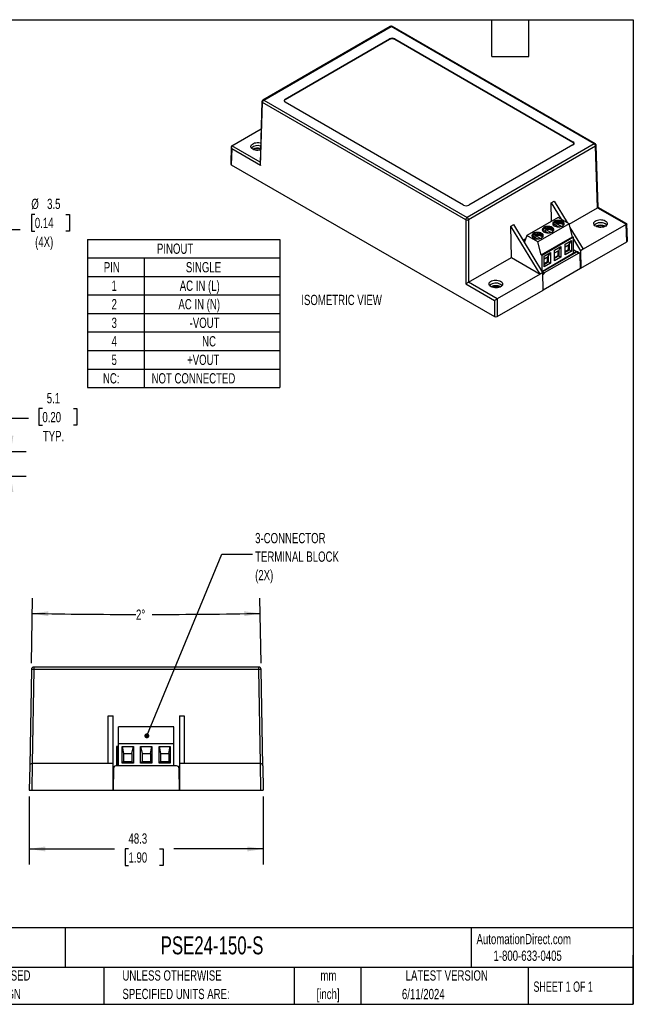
# Model space of a CAD drawing. Header units: millimetres. Extents: x 6 to 273, y 6 to 210.
# Tile 3 of 3: x 146 to 273, y 6 to 210. Entities that reach past the tile are written whole.
import ezdxf

# ---------------------------------------------------------------- set-up
doc = ezdxf.new("R2010")
doc.units = ezdxf.units.MM
doc.layers.add('DIMENSIONS', color=140, linetype='Continuous', lineweight=25)
doc.layers.add('TEXT', color=140, linetype='Continuous', lineweight=25)
doc.styles.add('SLDTEXTSTYLE0', font='TXT', dxfattribs={"width": 0.7})
doc.styles.add('SLDTEXTSTYLE1', font='TXT', dxfattribs={"width": 0.65})
doc.dimstyles.new('SLDDIMSTYLE1', dxfattribs={"dimtxt": 2.158008, "dimasz": 3.302, "dimexe": 0, "dimexo": 0.0625, "dimgap": 0.539502, "dimtad": 0, "dimtih": 1, "dimtoh": 1, "dimrnd": 1e-09, "dimzin": 12, "dimdsep": 46, "dimtxsty": 'SLDTEXTSTYLE0', "dimsah": 1, "dimcen": 0.09, "dimadec": 0, "dimazin": 3, "dimtfac": 1, "dimtmove": 0, "dimatfit": 0, "dimfxl": 0, "dimfrac": 2, "dimtolj": 1, "dimtzin": 12, "dimarcsym": 0})
doc.dimstyles.new('SLDDIMSTYLE2', dxfattribs={"dimtxt": 2.158008, "dimasz": 3.302, "dimexe": 0, "dimexo": 0.0625, "dimgap": 0.539502, "dimtad": 0, "dimtih": 1, "dimtoh": 1, "dimrnd": 1e-09, "dimzin": 12, "dimdsep": 46, "dimtxsty": 'SLDTEXTSTYLE0', "dimsah": 1, "dimcen": 0.09, "dimadec": 0, "dimazin": 3, "dimtfac": 1, "dimtofl": 0, "dimtmove": 0, "dimatfit": 3, "dimfxl": 0, "dimfrac": 2, "dimtolj": 1, "dimtzin": 12, "dimarcsym": 0})
doc.dimstyles.new('SLDDIMSTYLE3', dxfattribs={"dimtxt": 2.158008, "dimasz": 3.302, "dimexe": 0, "dimexo": 0.0625, "dimgap": 0.539502, "dimtad": 0, "dimtih": 1, "dimtoh": 1, "dimdec": 4, "dimzin": 12, "dimdsep": 46, "dimtxsty": 'SLDTEXTSTYLE0', "dimsah": 1, "dimcen": 0.09, "dimadec": 0, "dimazin": 3, "dimtfac": 1, "dimtdec": 0, "dimtofl": 0, "dimtmove": 0, "dimatfit": 3, "dimfxl": 0, "dimfrac": 2, "dimtolj": 1, "dimtzin": 12, "dimarcsym": 0})
doc.dimstyles.new('SLDDIMSTYLE4', dxfattribs={"dimtxt": 2.158008, "dimasz": 3.302, "dimexe": 0, "dimexo": 0.0625, "dimgap": 0.539502, "dimtad": 0, "dimtih": 1, "dimtoh": 1, "dimrnd": 1e-09, "dimzin": 12, "dimdsep": 46, "dimtxsty": 'SLDTEXTSTYLE0', "dimsah": 1, "dimcen": 0, "dimadec": 0, "dimazin": 3, "dimtfac": 1, "dimtofl": 0, "dimtmove": 0, "dimatfit": 3, "dimfxl": 0, "dimfrac": 2, "dimtolj": 1, "dimtzin": 12, "dimarcsym": 0})
doc.dimstyles.new('SLDDIMSTYLE5', dxfattribs={"dimtxt": 0.18, "dimasz": 1.016, "dimexe": 0, "dimexo": 0.0625, "dimgap": 0, "dimtad": 0, "dimtih": 1, "dimtoh": 1, "dimdec": 0, "dimrnd": 1e-09, "dimzin": 0, "dimdsep": 46, "dimtxsty": 'Standard', "dimblk1": 'DOT', "dimblk2": 'DOT', "dimsah": 1, "dimcen": 0.09, "dimadec": 0, "dimazin": 0, "dimtfac": 1.016, "dimtdec": 0, "dimtofl": 0, "dimtmove": 0, "dimatfit": 3, "dimldrblk": 'DOT', "dimfxl": 0, "dimfrac": 2, "dimtolj": 1, "dimtzin": 0, "dimarcsym": 0})

# ---------------------------------------------------------------- blocks, each defined once
blk = doc.blocks.new('SW_TABLEANNOTATION_0')
at = {"layer": 'DIMENSIONS', "color": 0}
for p, q in [((0, 0), (0, -3.82)), ((0, 0), (11.68, 0)), ((11.68, 0), (39.65, 0)), ((39.65, 0), (39.65, -3.82)), ((0, -3.82), (0, -7.64)), ((0, -3.82), (11.68, -3.82)), ((11.68, -3.82), (11.68, -7.64)), ((11.68, -3.82), (39.65, -3.82)), ((39.65, -3.82), (39.65, -7.64)), ((0, -7.64), (0, -11.47)), ((0, -7.64), (11.68, -7.64)), ((11.68, -7.64), (11.68, -11.47)), ((11.68, -7.64), (39.65, -7.64)), ((39.65, -7.64), (39.65, -11.47)), ((0, -11.47), (0, -15.29)), ((0, -11.47), (11.68, -11.47)), ((11.68, -11.47), (11.68, -15.29)), ((11.68, -11.47), (39.65, -11.47)), ((39.65, -11.47), (39.65, -15.29)), ((0, -15.29), (0, -19.11)), ((0, -15.29), (11.68, -15.29)), ((11.68, -15.29), (11.68, -19.11)), ((11.68, -15.29), (39.65, -15.29)), ((39.65, -15.29), (39.65, -19.11)), ((0, -19.11), (0, -22.93)), ((0, -19.11), (11.68, -19.11)), ((11.68, -19.11), (11.68, -22.93)), ((11.68, -19.11), (39.65, -19.11)), ((39.65, -19.11), (39.65, -22.93)), ((0, -22.93), (0, -26.76)), ((0, -22.93), (11.68, -22.93)), ((11.68, -22.93), (11.68, -26.76)), ((11.68, -22.93), (39.65, -22.93)), ((39.65, -22.93), (39.65, -26.76)), ((0, -26.76), (0, -30.58)), ((0, -26.76), (11.68, -26.76)), ((11.68, -26.76), (11.68, -30.58)), ((11.68, -26.76), (39.65, -26.76)), ((39.65, -26.76), (39.65, -30.58)), ((0, -30.58), (11.68, -30.58)), ((11.68, -30.58), (39.65, -30.58))]:
    blk.add_line(p, q, dxfattribs=at)
at = {"layer": 'DIMENSIONS', "color": 0, "attachment_point": 1, "style": 'SLDTEXTSTYLE0'}
for s, insert, char_height in [('PINOUT', (14.31, -0.86), 2.117), ('PIN', (3.34, -4.68), 2.117), ('SINGLE', (20.28, -4.68), 2.117), ('1', (4.94, -8.5), 2.12), ('AC IN (L)', (19.01, -8.5), 2.117), ('AC IN (N)', (18.74, -12.32), 2.117), ('2', (4.94, -12.32), 2.12), ('3', (4.94, -16.15), 2.12), ('-VOUT', (21.05, -16.15), 2.117), ('4', (4.94, -19.97), 2.12), ('NC', (23.63, -19.97), 2.117), ('5', (4.94, -23.79), 2.12), ('+VOUT', (20.53, -23.79), 2.117), ('NC:', (3.16, -27.61), 2.117), ('NOT CONNECTED', (13.2, -27.61), 2.1167)]:
    blk.add_mtext(s, dxfattribs=dict(at, insert=insert, char_height=char_height))
blk = doc.blocks.new('_D_7')
at = {"layer": 'DIMENSIONS'}
for p, q in [((149.53, 169.37), (148.81, 169.37)), ((148.81, 169.37), (148.81, 165.94)), ((155.94, 169.37), (156.67, 169.37)), ((156.67, 169.37), (156.67, 165.94)), ((134.25, 159.82), (140.94, 166.24)), ((140.94, 166.24), (146.49, 166.24)), ((148.81, 165.94), (149.53, 165.94)), ((156.67, 165.94), (155.94, 165.94))]:
    blk.add_line(p, q, dxfattribs=at)
blk.add_solid([(134.25, 159.82), (136.99, 161.74), (136.28, 162.48)], dxfattribs=at)
at = {"layer": 'DIMENSIONS', "char_height": 2.117, "attachment_point": 1, "style": 'SLDTEXTSTYLE0'}
for s, insert in [('%%c', (148.8, 172.59)), ('3.5', (152.06, 172.59)), ('0.14', (149.53, 168.67)), ('(4X)', (149.59, 164.76))]:
    blk.add_mtext(s, dxfattribs=dict(at, insert=insert))
blk = doc.blocks.new('_D_8')
at = {"layer": 'DIMENSIONS'}
for p, q in [((151.09, 129.29), (150.36, 129.29)), ((150.36, 129.29), (150.36, 125.86)), ((157.5, 129.29), (158.23, 129.29)), ((158.23, 129.29), (158.23, 125.86)), ((148.19, 127.27), (144.59, 127.27)), ((144.59, 127.27), (144.59, 120.41)), ((150.36, 125.86), (151.09, 125.86)), ((158.23, 125.86), (157.5, 125.86)), ((138.55, 120.41), (147.77, 120.41)), ((138.81, 115.36), (147.77, 115.36)), ((144.59, 115.36), (144.59, 109.01))]:
    blk.add_line(p, q, dxfattribs=at)
for points in [[(144.59, 120.41), (145.1, 123.71), (144.09, 123.71)], [(144.59, 115.36), (144.09, 112.06), (145.1, 112.06)]]:
    blk.add_solid(points, dxfattribs=at)
at = {"layer": 'DIMENSIONS', "char_height": 2.117, "attachment_point": 1, "style": 'SLDTEXTSTYLE0'}
for s, insert in [('5.1', (151.99, 132.5)), ('0.20', (151.09, 128.59)), ('TYP.', (151.19, 124.68))]:
    blk.add_mtext(s, dxfattribs=dict(at, insert=insert))
blk = doc.blocks.new('_D_12')
at = {"layer": 'DIMENSIONS'}
for p, q in [((148.38, 49.27), (148.38, 35.23)), ((196.68, 49.27), (196.68, 35.23)), ((148.38, 38.41), (165.94, 38.41)), ((168.86, 38.41), (168.14, 38.41)), ((168.14, 38.41), (168.14, 34.98)), ((175.27, 38.41), (176, 38.41)), ((176, 38.41), (176, 34.98)), ((196.68, 38.41), (178.2, 38.41)), ((168.14, 34.98), (168.86, 34.98)), ((176, 34.98), (175.27, 34.98))]:
    blk.add_line(p, q, dxfattribs=at)
for points in [[(148.38, 38.41), (151.68, 37.9), (151.68, 38.92)], [(196.68, 38.41), (193.38, 38.92), (193.38, 37.9)]]:
    blk.add_solid(points, dxfattribs=at)
at = {"layer": 'DIMENSIONS', "char_height": 2.117, "attachment_point": 1, "style": 'SLDTEXTSTYLE0'}
for s, insert in [('48.3', (168.86, 41.62)), ('1.90', (168.86, 37.71))]:
    blk.add_mtext(s, dxfattribs=dict(at, insert=insert))
blk = doc.blocks.new('_D_13')
at = {"layer": 'DIMENSIONS'}
for p, q in [((148.84, 76.72), (149.07, 90.19)), ((196.22, 76.72), (195.99, 90.19))]:
    blk.add_line(p, q, dxfattribs=at)
for start, end in [(269, 269.90966), (270.05102, 271)]:
    blk.add_arc((172.53, 1434.09), 1347.28, start, end, dxfattribs=at)
for points in [[(149.02, 87.01), (152.31, 86.45), (152.33, 87.47)], [(196.04, 87.01), (192.73, 87.47), (192.75, 86.45)]]:
    blk.add_solid(points, dxfattribs=at)
at = {"layer": 'DIMENSIONS', "insert": (170.41, 87.82), "char_height": 2.117, "attachment_point": 1, "style": 'SLDTEXTSTYLE0'}
blk.add_mtext('2°', dxfattribs=at)
blk = doc.blocks.new('_Dot')
at = {"color": 0, "linetype": 'ByBlock', "lineweight": -2}
blk.add_line((-0.5, 0), (-1, 0), dxfattribs=at)
at = {"color": 0, "linetype": 'ByBlock', "const_width": 0.5}
blk.add_lwpolyline([(-0.25, 0, 1), (0.25, 0, 1)], format="xyb", close=True, dxfattribs=at)

msp = doc.modelspace()

# ---------------------------------------------------------------- linework, layer by layer
for p, q in [((222.86339, 208.13653), (196.59828, 192.97401)), ((196.79826, 192.9542), (223.06337, 208.11673)), ((264.99796, 183.9084), (223.06337, 208.11673)), ((265.19795, 183.92821), (223.26335, 208.13653)), ((201.19963, 193.16647), (222.69567, 205.57587)), ((222.69567, 205.44523), (201.19963, 193.03582)), ((222.69567, 205.44523), (222.69567, 205.57587)), ((223.82705, 205.57587), (260.5966, 184.34926)), ((223.82705, 205.44523), (223.82705, 205.57587)), ((260.5966, 184.21862), (223.82705, 205.44523)), ((201.19963, 193.16647), (201.19963, 193.03582)), ((196.39845, 192.63967), (196.01244, 179.87112)), ((196.12248, 179.4707), (196.51547, 192.47003)), ((238.45006, 168.26171), (196.51547, 192.47003)), ((196.79826, 192.9542), (238.73286, 168.74588)), ((237.96918, 171.28673), (201.19963, 192.51334)), ((190.19248, 183.54705), (196.22891, 187.0318)), ((190.07274, 183.30004), (189.96678, 179.79504)), ((190.18278, 182.89962), (190.08387, 179.62775)), ((196.12248, 179.4707), (190.18278, 182.89962)), ((196.02166, 180.17633), (190.18767, 183.54422)), ((264.99796, 183.9084), (238.73286, 168.74588)), ((265.28076, 183.42423), (239.01566, 168.26171)), ((260.5966, 183.69614), (239.10055, 171.28673)), ((260.5966, 184.21862), (260.5966, 184.34926)), ((265.66405, 170.74582), (265.28076, 183.42423)), ((265.78403, 170.8174), (265.39778, 183.59387)), ((190.08387, 179.62775), (244.38975, 148.27763)), ((256.11788, 171.75847), (256.68357, 172.08504)), ((256.17462, 167.97204), (256.11788, 171.75847)), ((256.11788, 171.75847), (258.18379, 168.3716)), ((256.68357, 172.08504), (259.3644, 167.69005)), ((259.80832, 167.36537), (265.66405, 170.74582)), ((265.66886, 170.74864), (271.60855, 167.31973)), ((271.72373, 167.38849), (265.78403, 170.8174)), ((257.52527, 168.75175), (251.05948, 165.01914)), ((259.78801, 167.4455), (257.52527, 168.75175)), ((238.45006, 168.26171), (238.45006, 155.03551)), ((239.01566, 168.26171), (239.01566, 155.36203)), ((247.8023, 166.95799), (248.36799, 167.28456)), ((247.89922, 160.4904), (247.8023, 166.95799)), ((253.83892, 157.06149), (247.8023, 166.95799)), ((254.4046, 157.38805), (248.36799, 167.28456)), ((259.78801, 167.4455), (253.32222, 163.71288)), ((256.76792, 167.29155), (257.65483, 166.77955)), ((257.04946, 167.46266), (257.01713, 167.14769)), ((258.18405, 166.86591), (257.10734, 167.48749)), ((257.1878, 167.77028), (257.1878, 167.51967)), ((257.41912, 167.56864), (257.41912, 167.80606)), ((258.58441, 167.17665), (258.62269, 167.11317)), ((260.46683, 164.76731), (259.78801, 167.4455)), ((259.98313, 166.67569), (262.72018, 162.18853)), ((271.60374, 167.3169), (262.72018, 162.18853)), ((271.71236, 163.72412), (271.60374, 167.3169)), ((271.82945, 163.89141), (271.72373, 167.38849)), ((251.05948, 165.01914), (250.56524, 163.68236)), ((253.32222, 163.71288), (251.05948, 165.01914)), ((252.4574, 164.80314), (253.34431, 164.29114)), ((252.73894, 164.97425), (252.70661, 164.65927)), ((253.87353, 164.3775), (252.79681, 164.99908)), ((252.87728, 165.28187), (252.87728, 165.03126)), ((253.10859, 165.08023), (253.10859, 165.31765)), ((254.00105, 161.03469), (260.46683, 164.76731)), ((260.6931, 164.63669), (254.22732, 160.90407)), ((254.27389, 164.68823), (254.31217, 164.62476)), ((254.61266, 166.04734), (255.49957, 165.53534)), ((254.8942, 166.21845), (254.86187, 165.90348)), ((256.02879, 165.62171), (254.95207, 166.24328)), ((255.03254, 166.52608), (255.03254, 166.27547)), ((255.26385, 166.32444), (255.26385, 166.56186)), ((256.42915, 165.93244), (256.46743, 165.86896)), ((260.6931, 164.63669), (260.46683, 164.76731)), ((260.6931, 161.3052), (260.6931, 164.63669)), ((250.61232, 164.17289), (250.35621, 164.02504)), ((254.00105, 161.03469), (253.32222, 163.71288)), ((256.80967, 162.00289), (258.11075, 162.75398)), ((257.6582, 161.90477), (258.11075, 162.75398)), ((258.11075, 162.75398), (258.11075, 160.53299)), ((258.96494, 163.24709), (260.26601, 163.99819)), ((258.96494, 161.0261), (258.96494, 163.24709)), ((258.96494, 162.65913), (259.81346, 163.14898)), ((259.67204, 162.12012), (259.67204, 163.06734)), ((259.81346, 163.14898), (260.26601, 163.99819)), ((259.81346, 163.14898), (259.81346, 162.03848)), ((260.26601, 163.99819), (260.26601, 161.7772)), ((260.6931, 164.25779), (262.15449, 161.86197)), ((262.2088, 158.23783), (271.71236, 163.72412)), ((254.22732, 160.90407), (254.00105, 161.03469)), ((254.22732, 157.67869), (254.22732, 160.90407)), ((261.34025, 161.67879), (254.27519, 157.60021)), ((260.6931, 161.3052), (254.27519, 157.60021)), ((254.28185, 157.5893), (261.3086, 161.64576)), ((254.65441, 160.75868), (255.95549, 161.50978)), ((254.65441, 158.53769), (254.65441, 160.75868)), ((254.65441, 160.17072), (255.50294, 160.66057)), ((261.77554, 161.3762), (254.68029, 157.2802)), ((255.36152, 159.63171), (255.36152, 160.57892)), ((255.50294, 160.66057), (255.95549, 161.50978)), ((255.50294, 160.66057), (255.50294, 159.55007)), ((255.95549, 161.50978), (255.95549, 159.28879)), ((256.80967, 159.7819), (256.80967, 162.00289)), ((256.80967, 161.41493), (257.6582, 161.90477)), ((256.80967, 160.46771), (257.51678, 160.87592)), ((256.80967, 160.30443), (257.6582, 160.79428)), ((258.11075, 160.53299), (256.80967, 159.7819)), ((257.51678, 160.87592), (257.51678, 161.82313)), ((257.51678, 160.87592), (257.6582, 160.79428)), ((257.6582, 161.90477), (257.6582, 160.79428)), ((257.6582, 160.79428), (258.11075, 160.53299)), ((258.96494, 161.71192), (259.67204, 162.12012)), ((258.96494, 161.54864), (259.81346, 162.03848)), ((260.26601, 161.7772), (258.96494, 161.0261)), ((259.67204, 162.12012), (259.81346, 162.03848)), ((259.81346, 162.03848), (260.26601, 161.7772)), ((261.35717, 161.66902), (260.6931, 162.05238)), ((261.3086, 161.64576), (261.77554, 161.3762)), ((261.97697, 161.39517), (261.50714, 161.6664)), ((262.15223, 158.27049), (262.06319, 161.21574)), ((262.72018, 162.18853), (262.15449, 161.86197)), ((262.15449, 161.86197), (262.2088, 158.23783)), ((239.01566, 155.36203), (247.89922, 160.4904)), ((247.89922, 160.4904), (253.83892, 157.06149)), ((254.65441, 159.22351), (255.36152, 159.63171)), ((254.65441, 159.06022), (255.50294, 159.55007)), ((255.95549, 159.28879), (254.65441, 158.53769)), ((255.36152, 159.63171), (255.50294, 159.55007)), ((255.50294, 159.55007), (255.95549, 159.28879)), ((253.83892, 157.06149), (244.95535, 151.93311)), ((254.4046, 157.38805), (253.83892, 157.06149)), ((254.68029, 157.2802), (254.35631, 157.46723)), ((254.45891, 153.76392), (254.4046, 157.38805)), ((254.45794, 153.82867), (262.15223, 158.27049)), ((262.15223, 158.27049), (262.2088, 158.23783)), ((238.45006, 155.03551), (244.38975, 151.6066)), ((244.95046, 151.93034), (239.01076, 155.35925)), ((244.95535, 148.27763), (254.45891, 153.76392)), ((244.38975, 151.6066), (244.38975, 148.27763)), ((244.95535, 151.93311), (244.95535, 148.27763)), ((148.81456, 75.44715), (148.4672, 55.54715)), ((149.31448, 75.44715), (148.9757, 56.03843)), ((149.31448, 75.93843), (149.31448, 75.44715)), ((195.74507, 75.93843), (149.31448, 75.93843)), ((195.74507, 75.44715), (149.31448, 75.44715)), ((195.74507, 75.44715), (195.74507, 75.93843)), ((196.08385, 56.03843), (195.74507, 75.44715)), ((196.59235, 55.54715), (196.24499, 75.44715)), ((164.67978, 56.03843), (164.67978, 65.85368)), ((164.67978, 65.85368), (165.67978, 65.85368)), ((165.67978, 56.03843), (165.67978, 65.85368)), ((179.37978, 65.85368), (180.37978, 65.85368)), ((179.37978, 65.85368), (179.37978, 56.03843)), ((180.37978, 65.85368), (180.37978, 56.03843)), ((178.23578, 63.63843), (166.80578, 63.63843)), ((166.80578, 60.13843), (166.80578, 63.63843)), ((178.23578, 60.13843), (178.23578, 63.63843)), ((166.38578, 59.53843), (166.38578, 55.53843)), ((166.52804, 59.53843), (166.38578, 59.53843)), ((166.80578, 59.53843), (166.52804, 59.53843)), ((166.52804, 59.53843), (166.52804, 55.53843)), ((178.23578, 60.13843), (166.80578, 60.13843)), ((166.80578, 55.53843), (166.80578, 60.13843)), ((167.56078, 59.53843), (169.86078, 59.53843)), ((167.56078, 56.13843), (167.56078, 59.53843)), ((167.56078, 59.53843), (167.86078, 58.13843)), ((169.56078, 58.13843), (169.86078, 59.53843)), ((169.86078, 59.53843), (169.86078, 56.13843)), ((171.37078, 59.53843), (173.67078, 59.53843)), ((171.37078, 56.13843), (171.37078, 59.53843)), ((171.37078, 59.53843), (171.67078, 58.13843)), ((173.37078, 58.13843), (173.67078, 59.53843)), ((173.67078, 59.53843), (173.67078, 56.13843)), ((175.18078, 59.53843), (177.48078, 59.53843)), ((175.18078, 56.13843), (175.18078, 59.53843)), ((175.18078, 59.53843), (175.48078, 58.13843)), ((177.18078, 58.13843), (177.48078, 59.53843)), ((177.48078, 59.53843), (177.48078, 56.13843)), ((178.23578, 55.53843), (178.23578, 60.13843)), ((167.86078, 58.13843), (167.86078, 56.43843)), ((167.86078, 58.13843), (169.56078, 58.13843)), ((169.56078, 58.13843), (169.56078, 56.43843)), ((171.67078, 58.13843), (171.67078, 56.43843)), ((171.67078, 58.13843), (173.37078, 58.13843)), ((173.37078, 58.13843), (173.37078, 56.43843)), ((175.48078, 58.13843), (175.48078, 56.43843)), ((175.48078, 58.13843), (177.18078, 58.13843)), ((177.18078, 58.13843), (177.18078, 56.43843)), ((148.4672, 55.54715), (148.37978, 50.53843)), ((148.9757, 56.03843), (148.8797, 50.53843)), ((164.67978, 56.03843), (148.9757, 56.03843)), ((165.67978, 56.03843), (164.67978, 56.03843)), ((165.67978, 50.53843), (165.67978, 56.03843)), ((165.75848, 55.04715), (165.67978, 50.53843)), ((165.75832, 55.03843), (165.67978, 55.03843)), ((178.80115, 55.53843), (166.2584, 55.53843)), ((167.86078, 56.43843), (167.56078, 56.13843)), ((169.86078, 56.13843), (167.56078, 56.13843)), ((167.86078, 56.43843), (169.56078, 56.43843)), ((169.56078, 56.43843), (169.86078, 56.13843)), ((171.67078, 56.43843), (171.37078, 56.13843)), ((173.67078, 56.13843), (171.37078, 56.13843)), ((171.67078, 56.43843), (173.37078, 56.43843)), ((173.37078, 56.43843), (173.67078, 56.13843)), ((175.48078, 56.43843), (175.18078, 56.13843)), ((177.48078, 56.13843), (175.18078, 56.13843)), ((175.48078, 56.43843), (177.18078, 56.43843)), ((177.18078, 56.43843), (177.48078, 56.13843)), ((179.37978, 50.53843), (179.30108, 55.04715)), ((179.37978, 55.03843), (179.30123, 55.03843)), ((180.37978, 56.03843), (179.37978, 56.03843)), ((179.37978, 56.03843), (179.37978, 50.53843)), ((196.08385, 56.03843), (180.37978, 56.03843)), ((196.17985, 50.53843), (196.08385, 56.03843)), ((196.59235, 55.54715), (196.67978, 50.53843)), ((165.67978, 54.03843), (165.74087, 54.03843)), ((179.31868, 54.03843), (179.37978, 54.03843)), ((165.69723, 51.53843), (165.67978, 51.53843)), ((179.37978, 51.53843), (179.36232, 51.53843)), ((148.37978, 50.53843), (148.8797, 50.53843)), ((148.8797, 50.53843), (165.67978, 50.53843)), ((165.67978, 50.53843), (179.37978, 50.53843)), ((179.37978, 50.53843), (196.17985, 50.53843)), ((196.17985, 50.53843), (196.67978, 50.53843))]:
    msp.add_line(p, q)
at = {"flags": 128}
for points in [[(196.09641, 182.64871), (195.87684, 182.60312), (195.58776, 182.57669), (195.29548, 182.58554), (195.01277, 182.62927), (194.752, 182.70597), (194.52454, 182.8123), (194.34035, 182.94361), (194.20748, 183.09415), (194.13173, 183.25736), (194.11641, 183.42609), (194.16219, 183.59297), (194.26708, 183.75071), (194.42649, 183.89241), (194.63344, 184.01188), (194.8789, 184.1039), (195.15214, 184.16445), (195.44122, 184.19088), (195.7335, 184.18204), (196.01621, 184.13831), (196.14048, 184.1067)], [(256.28641, 166.69767), (256.0715, 166.79577), (255.82319, 166.86261), (255.55487, 166.8946), (255.28101, 166.89), (255.01637, 166.84906), (254.77521, 166.774), (254.57054, 166.66885), (254.41339, 166.53929), (254.31224, 166.3923), (254.27253, 166.2358), (254.29641, 166.07824), (254.38259, 165.9281), (254.52642, 165.79349), (254.72015, 165.68165), (254.95334, 165.59861), (255.21341, 165.54886), (255.48635, 165.53508), (255.75744, 165.558), (256.01206, 165.6164), (256.23649, 165.70712), (256.41863, 165.82527), (256.54866, 165.96449), (256.61957, 166.11726), (256.62754, 166.27536), (256.57213, 166.43026), (256.45635, 166.5736), (256.28641, 166.69767)], [(256.28641, 166.59969), (256.0715, 166.69779), (255.82319, 166.76463), (255.55487, 166.79661), (255.28101, 166.79201), (255.01637, 166.75108), (254.77521, 166.67601), (254.57054, 166.57086), (254.41339, 166.4413), (254.31224, 166.29431), (254.27508, 166.167)], [(258.44168, 167.94188), (258.22676, 168.03998), (257.97845, 168.10682), (257.71013, 168.1388), (257.43627, 168.1342), (257.17163, 168.09327), (256.93047, 168.0182), (256.7258, 167.91305), (256.56865, 167.78349), (256.4675, 167.6365), (256.42779, 167.48001), (256.45167, 167.32245), (256.53785, 167.17231), (256.68168, 167.03769), (256.87541, 166.92585), (257.1086, 166.84282), (257.36867, 166.79307), (257.64161, 166.77928), (257.9127, 166.80221), (258.16732, 166.8606), (258.39175, 166.95132), (258.57389, 167.06948), (258.70392, 167.20869), (258.77483, 167.36147), (258.7828, 167.51957), (258.7274, 167.67446), (258.61161, 167.81781), (258.44168, 167.94188)], [(258.44168, 167.84389), (258.22676, 167.94199), (257.97845, 168.00883), (257.71013, 168.04082), (257.43627, 168.03622), (257.17163, 167.99528), (256.93047, 167.92022), (256.7258, 167.81507), (256.56865, 167.68551), (256.4675, 167.53852), (256.43035, 167.4112)], [(256.59189, 167.11317), (256.60189, 167.13209), (256.71005, 167.26672)], [(267.27169, 168.05164), (267.45588, 167.92034), (267.58875, 167.76979), (267.6645, 167.60659), (267.67982, 167.43786), (267.63403, 167.27098), (267.52915, 167.11324), (267.36974, 166.97154), (267.16279, 166.85207), (266.91732, 166.76004), (266.64408, 166.69949), (266.35501, 166.67306), (266.06273, 166.68191), (265.78002, 166.72564), (265.51924, 166.80234), (265.29179, 166.90867), (265.1076, 167.03998), (264.97472, 167.19052), (264.89897, 167.35373), (264.88366, 167.52246), (264.92944, 167.68934), (265.03433, 167.84707), (265.19373, 167.98878), (265.40069, 168.10825), (265.64615, 168.20027), (265.91939, 168.26082), (266.20847, 168.28725), (266.50074, 168.27841), (266.78345, 168.23468), (267.04423, 168.15797), (267.27169, 168.05164)], [(267.56232, 167.15354), (267.45588, 167.2671), (267.27169, 167.39841)], [(254.13115, 165.45346), (253.91624, 165.55156), (253.66793, 165.61841), (253.39961, 165.65039), (253.12575, 165.64579), (252.8611, 165.60486), (252.61995, 165.52979), (252.41528, 165.42464), (252.25813, 165.29508), (252.15697, 165.14809), (252.11727, 164.9916), (252.14115, 164.83403), (252.22732, 164.6839), (252.37116, 164.54928), (252.56489, 164.43744), (252.79808, 164.35441), (253.05815, 164.30466), (253.33109, 164.29087), (253.60217, 164.3138), (253.8568, 164.37219), (254.08123, 164.46291), (254.26337, 164.58106), (254.3934, 164.72028), (254.46431, 164.87306), (254.47228, 165.03115), (254.41687, 165.18605), (254.30108, 165.3294), (254.13115, 165.45346)], [(254.13115, 165.35548), (253.91624, 165.45358), (253.66793, 165.52042), (253.39961, 165.55241), (253.12575, 165.54781), (252.8611, 165.50687), (252.61995, 165.43181), (252.41528, 165.32666), (252.25813, 165.1971), (252.15697, 165.05011), (252.11982, 164.92279)], [(252.28137, 164.62476), (252.29136, 164.64368), (252.39953, 164.77831)], [(254.43663, 165.86896), (254.44662, 165.88788), (254.55479, 166.02252)], [(245.6625, 155.57693), (245.84669, 155.44562), (245.97957, 155.29508), (246.05532, 155.13187), (246.07063, 154.96314), (246.02485, 154.79626), (245.91996, 154.63853), (245.76056, 154.49682), (245.5536, 154.37735), (245.30814, 154.28533), (245.0349, 154.22478), (244.74582, 154.19835), (244.45355, 154.20719), (244.17084, 154.25092), (243.91006, 154.32763), (243.6826, 154.43396), (243.49841, 154.56526), (243.36554, 154.71581), (243.28979, 154.87901), (243.27447, 155.04774), (243.32026, 155.21462), (243.42514, 155.37236), (243.58455, 155.51406), (243.7915, 155.63353), (244.03697, 155.72556), (244.31021, 155.78611), (244.59928, 155.81254), (244.89156, 155.8037), (245.17427, 155.75996), (245.43505, 155.68326), (245.6625, 155.57693)], [(245.95314, 154.67883), (245.84669, 154.79239), (245.6625, 154.9237)]]:
    msp.add_lwpolyline(points, dxfattribs=at)
for centre, radius, start, end in [((222.94724, 207.96363), 0.19216, 52.8179108, 115.8716308), ((223.1795, 207.96363), 0.19216, 64.1283692, 127.1820892), ((223.26136, 204.4841), 1.22962, 62.6096722, 117.3903278), ((223.26136, 204.35346), 1.22962, 62.6096722, 117.3903278), ((201.32357, 192.83991), 0.34929, 110.7834208, 249.2165792), ((196.5931, 192.64876), 0.19487, 182.6657813, 246.5203368), ((197.13078, 192.43531), 0.61629, 122.6522624, 176.7703455), ((196.68154, 192.79494), 0.19746, 53.7611889, 114.9833499), ((201.38473, 192.64689), 0.43074, 115.4505024, 162.7549175), ((195.50878, 181.70196), 1.86062, 70.7925833, 133.2504187), ((195.51641, 180.42497), 2.60303, 76.9126776, 112.8564717), ((195.51768, 180.63404), 2.25394, 74.9927021, 111.5405497), ((260.47266, 184.0227), 0.34929, 290.7834208, 69.2165792), ((260.4115, 183.82968), 0.43074, 17.2450825, 64.5494976), ((265.11473, 183.74902), 0.19758, 65.1337814, 126.2281539), ((264.66545, 183.38951), 0.61629, 3.2296536, 57.3477381), ((265.19782, 183.60659), 0.20034, 294.4564339, 356.4362467), ((238.53487, 172.3785), 1.22962, 242.6096722, 297.3903278), ((239.06537, 168.22699), 0.61629, 122.6522619, 176.7703464), ((238.40034, 168.22699), 0.61629, 3.2296536, 57.3477381), ((238.73286, 168.82957), 0.63439, 243.5265229, 296.4734771), ((257.61498, 165.96478), 1.85167, 68.3373921, 96.0719582), ((258.19995, 167.30057), 0.59467, 10.7219276, 66.0152032), ((266.30076, 165.75218), 1.91122, 59.4682538, 132.8424757), ((266.28174, 164.52816), 2.596, 67.1240976, 112.8759024), ((266.28174, 164.76776), 2.21805, 68.1817483, 111.8182517), ((253.88942, 164.81216), 0.59467, 10.7219276, 66.0152032), ((255.45972, 164.72058), 1.85167, 68.337392, 96.0719582), ((256.04468, 166.05636), 0.59467, 10.7219276, 66.0152032), ((250.69785, 164.00574), 0.18777, 73.4477896, 117.0974558), ((244.69157, 153.27747), 1.91122, 59.4682538, 132.8424757), ((244.67255, 152.05345), 2.596, 67.1240976, 112.8759024), ((244.67255, 152.29304), 2.21805, 68.1817483, 111.8182517), ((149.31448, 75.43843), 0.5, 90, 179), ((149.06452, 68.28338), 7.16813, 88.0016174, 91.9983826), ((195.74507, 75.43843), 0.5, 1.0000001, 90), ((195.99503, 68.28338), 7.16813, 88.0016175, 91.9983827), ((148.96713, 55.53843), 0.5, 90, 179), ((166.2584, 55.03843), 0.5, 90, 179), ((178.80115, 55.03843), 0.5, 1, 90), ((196.09242, 55.53843), 0.5, 1, 90)]:
    msp.add_arc(centre, radius, start, end)
for centre, major_axis, ratio, start_param, end_param in [((190.46558, 183.05717), (-0.27305, 0.48985), 0.577246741, 0.017332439, 1.570675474), ((190.36684, 179.79101), (0.40012, 0), 0.577111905, 3.12414751, 3.926838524), ((196.40528, 179.62826), (-0.27305, 0.48985), 0.577246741, 0.76798446, 1.570675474), ((265.39095, 170.58246), (0.39308, 0.23495), 0.000202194, 6.283072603, 7.068614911), ((271.33065, 167.15354), (0.39308, 0.23495), 0.000202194, 6.283072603, 7.068614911), ((271.42939, 163.88738), (0.40012, 0), 0.577111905, 5.497939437, 6.300630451), ((261.30366, 161.32199), (0.20512, 0.34344), 0.567220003, 0.008428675, 0.793745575), ((261.78048, 161.04673), (0.19465, 0.34948), 0.587367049, 5.506121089, 7.059464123), ((254.68523, 156.95073), (0.19465, 0.34948), 0.587367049, 0.776278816, 2.065714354), ((238.73286, 155.19307), (0.39998, 0.23094), 0.015053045, 0.794008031, 2.347351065), ((244.67255, 151.76415), (0.39998, 0.23094), 0.015053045, 0.794008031, 2.347351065), ((244.67255, 148.44099), (0.4, 0), 0.577463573, 3.92714311, 5.497634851)]:
    msp.add_ellipse(centre, major_axis=major_axis, ratio=ratio, start_param=start_param, end_param=end_param)
for points, knots in [([(223.06337, 208.19011), (223.01108, 208.18523), (222.94056, 208.17864), (222.87966, 208.14444), (222.86391, 208.13559)], [0, 0, 0, 0, 0.74144656, 1, 1, 1, 1]), ([(223.26297, 208.13586), (223.23671, 208.14946), (223.17437, 208.18175), (223.10406, 208.18704), (223.06337, 208.19011)], [0, 0, 0, 0, 0.421200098, 1, 1, 1, 1]), ([(196.59956, 192.9718), (196.5629, 192.94676), (196.4875, 192.89526), (196.41603, 192.77425), (196.40441, 192.68374), (196.39875, 192.63965)], [0, 0, 0, 0, 0.326793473, 0.672098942, 1, 1, 1, 1]), ([(265.39403, 183.59371), (265.39062, 183.63525), (265.38337, 183.72383), (265.31133, 183.83865), (265.24273, 183.90762), (265.1994, 183.92673), (265.19713, 183.92773)], [0, 0, 0, 0, 0.304545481, 0.64941698, 0.981626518, 1, 1, 1, 1]), ([(256.51196, 167.2378), (256.51367, 167.27946), (256.51666, 167.35232), (256.59568, 167.47348), (256.71119, 167.57923), (256.87305, 167.67326), (257.0628, 167.74375), (257.22609, 167.78583), (257.32583, 167.79642), (257.35319, 167.79932)], [0, 0, 0, 0, 0.1903333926, 0.3328923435, 0.4943038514, 0.6518146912, 0.8024214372, 0.9457814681, 1, 1, 1, 1]), ([(256.64984, 167.08425), (256.65023, 167.09749), (256.65238, 167.17119), (256.71585, 167.23731), (256.76792, 167.29155)], [0, 0, 0, 0, 0.1796487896, 1, 1, 1, 1]), ([(256.76792, 167.29155), (256.76126, 167.2954), (256.7545, 167.29799), (256.7482, 167.29909), (256.7419, 167.30018), (256.73589, 167.29981), (256.7307, 167.29797), (256.7256, 167.29616), (256.72114, 167.29286), (256.71774, 167.28834), (256.71444, 167.28395), (256.71205, 167.27827), (256.71079, 167.27177), (256.71048, 167.27014), (256.71023, 167.26846), (256.71005, 167.26672)], [0, 0, 0, 0, 0.0000353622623, 0.0000353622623, 0.0000353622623, 0.0000707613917, 0.0000707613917, 0.0000707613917, 0.0001055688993, 0.0001055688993, 0.0001055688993, 0.0001393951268, 0.0001393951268, 0.0001393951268, 0.0001477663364, 0.0001477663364, 0.0001477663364, 0.0001477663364]), ([(257.10734, 167.48749), (257.10067, 167.49134), (257.09391, 167.49393), (257.08761, 167.49502), (257.08131, 167.49612), (257.0753, 167.49575), (257.07011, 167.49391), (257.06501, 167.49209), (257.06055, 167.4888), (257.05716, 167.48428), (257.05385, 167.47989), (257.05146, 167.4742), (257.0502, 167.46771), (257.04989, 167.46608), (257.04964, 167.46439), (257.04946, 167.46266)], [0, 0, 0, 0, 0.0000353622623, 0.0000353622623, 0.0000353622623, 0.0000707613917, 0.0000707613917, 0.0000707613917, 0.0001055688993, 0.0001055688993, 0.0001055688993, 0.0001393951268, 0.0001393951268, 0.0001393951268, 0.0001477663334, 0.0001477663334, 0.0001477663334, 0.0001477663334]), ([(258.5742, 167.19574), (258.53915, 167.23908), (258.44276, 167.35827), (258.22167, 167.47465), (257.95462, 167.55257), (257.6893, 167.58708), (257.36466, 167.57881), (257.15955, 167.51869), (257.0498, 167.48653)], [0, 0, 0, 0, 0.127149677, 0.349667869, 0.47241955, 0.621737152, 0.797593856, 1, 1, 1, 1]), ([(257.10734, 167.48749), (257.20227, 167.51353), (257.39757, 167.5671), (257.73114, 167.57282), (258.0475, 167.5183), (258.30871, 167.40848), (258.50084, 167.26076), (258.54748, 167.14294), (258.57069, 167.08431)], [0, 0, 0, 0, 0.1638046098, 0.3369904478, 0.5101762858, 0.6739808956, 0.8377855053, 1, 1, 1, 1]), ([(257.35264, 167.8029), (257.36203, 167.80298), (257.3888, 167.80319), (257.40718, 167.80493), (257.41912, 167.80606)], [0, 0, 0, 0, 0.35085324, 1, 1, 1, 1]), ([(257.35319, 167.79932), (257.39456, 167.80489), (257.57123, 167.82868), (257.90042, 167.81089), (258.22963, 167.72389), (258.46188, 167.60747), (258.61726, 167.48051), (258.71199, 167.34108), (258.69687, 167.25025), (258.69094, 167.21465)], [0, 0, 0, 0, 0.061841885, 0.264128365, 0.465345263, 0.581066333, 0.72343067, 0.891614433, 1, 1, 1, 1]), ([(258.60927, 167.12612), (258.6052, 167.14478), (258.59973, 167.16984), (258.57939, 167.19048), (258.5742, 167.19574)], [0, 0, 0, 0, 0.744854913, 1, 1, 1, 1]), ([(252.1981, 164.75698), (252.20567, 164.81072), (252.2179, 164.89756), (252.32536, 165.02706), (252.45145, 165.12445), (252.61267, 165.20515), (252.79786, 165.27348), (252.94368, 165.29129), (253.01893, 165.30048)], [0, 0, 0, 0, 0.2454598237, 0.3966293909, 0.5518271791, 0.7017118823, 0.8460693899, 1, 1, 1, 1]), ([(252.33932, 164.59583), (252.3397, 164.60907), (252.34186, 164.68278), (252.40533, 164.7489), (252.4574, 164.80314)], [0, 0, 0, 0, 0.1796487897, 1, 1, 1, 1]), ([(252.4574, 164.80314), (252.45073, 164.80699), (252.44397, 164.80958), (252.43768, 164.81067), (252.43138, 164.81177), (252.42537, 164.8114), (252.42018, 164.80956), (252.41507, 164.80774), (252.41062, 164.80445), (252.40722, 164.79993), (252.40392, 164.79554), (252.40153, 164.78985), (252.40027, 164.78336), (252.39995, 164.78173), (252.39971, 164.78004), (252.39953, 164.77831)], [0, 0, 0, 0, 0.0000353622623, 0.0000353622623, 0.0000353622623, 0.0000707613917, 0.0000707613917, 0.0000707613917, 0.0001055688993, 0.0001055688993, 0.0001055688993, 0.0001393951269, 0.0001393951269, 0.0001393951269, 0.0001477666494, 0.0001477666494, 0.0001477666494, 0.0001477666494]), ([(252.79681, 164.99908), (252.79014, 165.00293), (252.78338, 165.00552), (252.77709, 165.00661), (252.77079, 165.00771), (252.76478, 165.00734), (252.75959, 165.0055), (252.75448, 165.00368), (252.75003, 165.00039), (252.74663, 164.99587), (252.74333, 164.99147), (252.74094, 164.98579), (252.73968, 164.9793), (252.73937, 164.97767), (252.73912, 164.97598), (252.73894, 164.97425)], [0, 0, 0, 0, 0.0000353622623, 0.0000353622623, 0.0000353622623, 0.0000707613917, 0.0000707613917, 0.0000707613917, 0.0001055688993, 0.0001055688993, 0.0001055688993, 0.0001393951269, 0.0001393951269, 0.0001393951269, 0.0001477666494, 0.0001477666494, 0.0001477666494, 0.0001477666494]), ([(254.26368, 164.70733), (254.22863, 164.75067), (254.13223, 164.86986), (253.91115, 164.98624), (253.6441, 165.06415), (253.37878, 165.09867), (253.05413, 165.09039), (252.84903, 165.03028), (252.73928, 164.99811)], [0, 0, 0, 0, 0.12714995, 0.349668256, 0.472419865, 0.621737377, 0.797593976, 1, 1, 1, 1]), ([(252.79681, 164.99908), (252.89175, 165.02512), (253.08705, 165.07869), (253.42062, 165.08441), (253.73697, 165.02989), (253.99819, 164.92007), (254.19032, 164.77235), (254.23696, 164.65453), (254.26016, 164.5959)], [0, 0, 0, 0, 0.16380461, 0.336990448, 0.510176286, 0.673980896, 0.837785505, 1, 1, 1, 1]), ([(253.00838, 165.31161), (253.01512, 165.31264), (253.03799, 165.31611), (253.07393, 165.31382), (253.09628, 165.31629), (253.10859, 165.31765)], [0, 0, 0, 0, 0.158200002, 0.536334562, 1, 1, 1, 1]), ([(253.01893, 165.30048), (253.07421, 165.31086), (253.25677, 165.34512), (253.59698, 165.31947), (253.91878, 165.23579), (254.15037, 165.11979), (254.30614, 164.99294), (254.40136, 164.85318), (254.38625, 164.76199), (254.38031, 164.72612)], [0, 0, 0, 0, 0.083414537, 0.275501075, 0.47170096, 0.585820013, 0.726296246, 0.892322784, 1, 1, 1, 1]), ([(254.29874, 164.63771), (254.29467, 164.65637), (254.28921, 164.68142), (254.26887, 164.70206), (254.26368, 164.70733)], [0, 0, 0, 0, 0.744850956, 1, 1, 1, 1]), ([(254.3567, 165.99359), (254.35841, 166.03525), (254.36139, 166.10812), (254.44042, 166.22927), (254.55593, 166.33502), (254.71779, 166.42906), (254.90754, 166.49954), (255.07083, 166.54162), (255.17056, 166.55221), (255.19793, 166.55512)], [0, 0, 0, 0, 0.190333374, 0.332892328, 0.494303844, 0.65181469, 0.80242144, 0.945781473, 1, 1, 1, 1]), ([(254.49458, 165.84004), (254.49497, 165.85328), (254.49712, 165.92699), (254.56059, 165.99311), (254.61266, 166.04734)], [0, 0, 0, 0, 0.17964879, 1, 1, 1, 1]), ([(254.61266, 166.04734), (254.60599, 166.05119), (254.59923, 166.05378), (254.59294, 166.05488), (254.58664, 166.05598), (254.58063, 166.05561), (254.57544, 166.05376), (254.57034, 166.05195), (254.56588, 166.04866), (254.56248, 166.04414), (254.55918, 166.03974), (254.55679, 166.03406), (254.55553, 166.02757), (254.55522, 166.02594), (254.55497, 166.02425), (254.55479, 166.02252)], [0, 0, 0, 0, 0.0000353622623, 0.0000353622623, 0.0000353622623, 0.0000707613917, 0.0000707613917, 0.0000707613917, 0.0001055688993, 0.0001055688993, 0.0001055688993, 0.0001393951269, 0.0001393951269, 0.0001393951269, 0.0001477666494, 0.0001477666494, 0.0001477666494, 0.0001477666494]), ([(254.95207, 166.24328), (254.94541, 166.24713), (254.93865, 166.24972), (254.93235, 166.25082), (254.92605, 166.25192), (254.92004, 166.25155), (254.91485, 166.2497), (254.90975, 166.24789), (254.90529, 166.2446), (254.90189, 166.24007), (254.89859, 166.23568), (254.8962, 166.23), (254.89494, 166.2235), (254.89463, 166.22187), (254.89438, 166.22019), (254.8942, 166.21845)], [0, 0, 0, 0, 0.0000353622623, 0.0000353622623, 0.0000353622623, 0.0000707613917, 0.0000707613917, 0.0000707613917, 0.0001055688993, 0.0001055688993, 0.0001055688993, 0.0001393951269, 0.0001393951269, 0.0001393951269, 0.0001477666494, 0.0001477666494, 0.0001477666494, 0.0001477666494]), ([(256.41894, 165.95154), (256.38389, 165.99488), (256.28749, 166.11407), (256.06641, 166.23045), (255.79936, 166.30836), (255.53404, 166.34287), (255.20939, 166.3346), (255.00429, 166.27449), (254.89454, 166.24232)], [0, 0, 0, 0, 0.12714995, 0.349668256, 0.472419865, 0.621737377, 0.797593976, 1, 1, 1, 1]), ([(254.95207, 166.24328), (255.04701, 166.26932), (255.24231, 166.3229), (255.57588, 166.32861), (255.89224, 166.27409), (256.15345, 166.16427), (256.34558, 166.01655), (256.39222, 165.89873), (256.41543, 165.84011)], [0, 0, 0, 0, 0.16380461, 0.336990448, 0.510176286, 0.673980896, 0.837785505, 1, 1, 1, 1]), ([(255.19738, 166.5587), (255.20677, 166.55877), (255.23354, 166.55899), (255.25192, 166.56073), (255.26385, 166.56186)], [0, 0, 0, 0, 0.350853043, 1, 1, 1, 1]), ([(255.19793, 166.55512), (255.2393, 166.56069), (255.41597, 166.58448), (255.74516, 166.56668), (256.07437, 166.47968), (256.30662, 166.36326), (256.462, 166.2363), (256.55673, 166.09688), (256.54161, 166.00604), (256.53568, 165.97044)], [0, 0, 0, 0, 0.061841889, 0.264128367, 0.465345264, 0.581066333, 0.723430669, 0.89161443, 1, 1, 1, 1]), ([(256.454, 165.88192), (256.44994, 165.90058), (256.44447, 165.92563), (256.42413, 165.94627), (256.41894, 165.95154)], [0, 0, 0, 0, 0.744850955, 1, 1, 1, 1])]:
    msp.add_open_spline(points, degree=3, knots=knots)
for points in [[(190.18767, 183.54422), (190.18926, 183.54517), (190.19086, 183.54611), (190.19248, 183.54705)], [(265.66405, 170.74582), (265.66567, 170.74675), (265.66727, 170.74769), (265.66886, 170.74864)], [(271.60855, 167.31973), (271.60697, 167.31878), (271.60536, 167.31784), (271.60374, 167.3169)], [(239.01076, 155.35925), (239.01241, 155.36017), (239.01404, 155.36109), (239.01566, 155.36203)], [(244.95535, 151.93311), (244.95374, 151.93218), (244.95211, 151.93125), (244.95046, 151.93034)], [(148.9757, 56.03843), (148.97284, 56.03843), (148.96999, 56.03843), (148.96713, 56.03843)], [(196.09242, 56.03843), (196.08957, 56.03843), (196.08671, 56.03843), (196.08385, 56.03843)]]:
    msp.add_open_spline(points, degree=3)
at = {"layer": 'TEXT'}
for p, q in [((6.35, 209.55), (273.05, 209.55)), ((243.84, 201.93), (243.84, 209.55)), ((251.46, 201.93), (251.46, 209.55)), ((273.05, 209.55), (273.05, 6.35)), ((243.84, 201.93), (251.46, 201.93)), ((273.05, 22.12611), (6.35, 22.12611)), ((155.7589, 22.12611), (155.7589, 13.97)), ((239.57538, 22.12611), (239.57538, 13.97)), ((273.05, 6.35), (273.05, 16.51)), ((273.05, 13.97), (6.35, 13.97)), ((163.78018, 13.97), (163.78018, 6.35)), ((203.0243, 13.97), (203.0243, 6.35)), ((216.8121, 13.97), (216.8121, 6.35)), ((251.34875, 13.97), (251.34875, 6.35)), ((6.35, 6.35), (273.05, 6.35))]:
    msp.add_line(p, q, dxfattribs=at)

# ---------------------------------------------------------------- block references
at = {"layer": 'DIMENSIONS'}
msp.add_blockref('SW_TABLEANNOTATION_0', (160.4256, 164.20825), dxfattribs=at)

# ---------------------------------------------------------------- texts
at = {"color": 179, "linetype": 'Continuous', "lineweight": 18, "char_height": 2.1166667, "attachment_point": 1, "style": 'SLDTEXTSTYLE0'}
for s, insert in [('AutomationDirect.com', (240.69496, 20.87653)), ('1-800-633-0405', (244.19158, 17.43702))]:
    msp.add_mtext(s, dxfattribs=dict(at, insert=insert))
at = {"layer": 'DIMENSIONS', "attachment_point": 1, "style": 'SLDTEXTSTYLE0'}
for s, insert, char_height in [('ISOMETRIC VIEW', (204.5328, 152.77232), 2.1166667), ('3-CONNECTOR', (194.99884, 103.62146), 2.1166667), ('TERMINAL BLOCK', (194.99884, 99.79923), 2.1166667), ('(2X)', (194.99884, 95.97701), 2.116667)]:
    msp.add_mtext(s, dxfattribs=dict(at, insert=insert, char_height=char_height))
at = {"layer": 'TEXT'}
for s, insert, char_height, attachment_point, style in [('PSE24-150-S', (175.5018, 20.36438), 3.7041667, 1, 'SLDTEXTSTYLE0'), ('METRIC UNITS USED', (128.47837, 13.36399), 2.1166667, 1, 'SLDTEXTSTYLE0'), ('UNLESS OTHERWISE', (167.60791, 13.36399), 2.1166667, 1, 'SLDTEXTSTYLE0'), ('mm', (210.13037, 13.36129), 2.116667, 2, 'SLDTEXTSTYLE0'), ('LATEST VERSION', (234.55213, 13.36399), 2.1166667, 2, 'SLDTEXTSTYLE0'), ('SHEET 1 OF 1', (252.44129, 11.05149), 2.1166667, 1, 'SLDTEXTSTYLE1'), ('FOR PART DESIGN', (128.47837, 9.54177), 2.1166667, 1, 'SLDTEXTSTYLE0'), ('SPECIFIED UNITS ARE:', (167.60791, 9.54177), 2.1166667, 1, 'SLDTEXTSTYLE0'), ('[inch]', (210.04659, 9.53907), 2.116667, 2, 'SLDTEXTSTYLE0'), ('6/11/2024', (229.70149, 9.52754), 2.116667, 2, 'SLDTEXTSTYLE0')]:
    msp.add_mtext(s, dxfattribs=dict(at, insert=insert, char_height=char_height, attachment_point=attachment_point, style=style))

# ---------------------------------------------------------------- dimensions: what is measured, and where the dimension line sits
at = {"layer": 'DIMENSIONS'}
dim = msp.add_diameter_dim_2p(p1=(131.72638, 157.40088), p2=(134.25179, 159.82416), text='<>\\P(4X)', dimstyle='SLDDIMSTYLE4', dxfattribs=at)
dim.commit()
dim.dimension.update_dxf_attribs({"geometry": '_D_7', "text_midpoint": (152.73698, 167.35473), "dimtype": 163})
dim = msp.add_linear_dim(base=(144.593, 120.41252), p1=(137.53916, 115.36252), p2=(137.27908, 120.41252), angle=90, text='<>\\PTYP.', dimstyle='SLDDIMSTYLE1', dxfattribs=at)
dim.commit()
dim.dimension.update_dxf_attribs({"geometry": '_D_8', "text_midpoint": (144.593, 127.27139), "dimtype": 160})
dim = msp.add_angular_dim_2l(base=(159.71063, 86.87072), line1=((196.24499, 75.44715), (196.59235, 55.54715)), line2=((148.4672, 55.54715), (148.81456, 75.44715)), dimstyle='SLDDIMSTYLE3', dxfattribs=at)
dim.commit()
dim.dimension.update_dxf_attribs({"geometry": '_D_13', "text_midpoint": (172.06756, 86.80982), "dimtype": 162})
dim = msp.add_linear_dim(base=(196.67978, 38.40886), p1=(148.37978, 50.53843), p2=(196.67978, 50.53843), dimstyle='SLDDIMSTYLE2', dxfattribs=at)
dim.commit()
dim.dimension.update_dxf_attribs({"geometry": '_D_12', "text_midpoint": (172.06756, 38.40886), "dimtype": 160})

# ---------------------------------------------------------------- leaders
msp.add_leader([(172.64691, 61.75939), (188.13767, 99.24626), (194.48767, 99.24626)], dimstyle='SLDDIMSTYLE5', dxfattribs=at)

doc.saveas('drawing.dxf')
